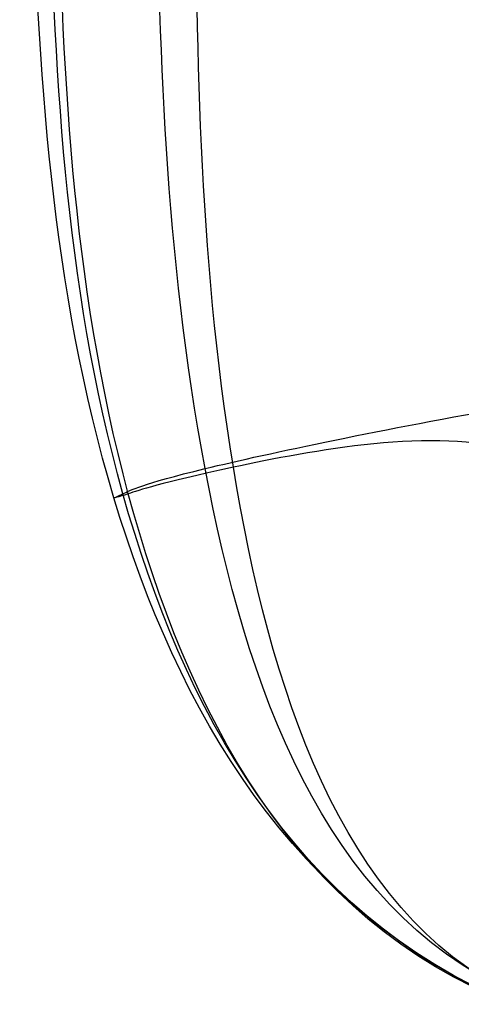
# Model space of a CAD drawing. Header units: millimetres. Extents: x -450 to 450, y -399 to 399.
# Tile 1 of 83: x -450 to -363, y -391 to -196. Entities that reach past the tile are written whole.
import ezdxf

# ---------------------------------------------------------------- set-up
doc = ezdxf.new("R2010")
doc.units = ezdxf.units.MM
doc.header["$MEASUREMENT"] = 0
doc.layers.add('Nakki', color=4, linetype='Continuous', true_color=0x00ffff)

msp = doc.modelspace()

# ---------------------------------------------------------------- linework, layer by layer
at = {"layer": 'Nakki'}
for points in [[(-352.5, -391.13, 546.77), (-396.27, -372.76, 546.18), (-441.62, -292.41, 544.94), (-448.83, -162.2, 544.17), (-450.39, -33.51, 543.72), (-449.6, 75.19, 544.17), (-441.64, 205.34, 544.94), (-396.32, 285.72, 546.38), (-352.5, 298.87, 546.76)], [(-352.5, -391.13, 630.8), (-396.17, -373.21, 628.68), (-439.64, -291.01, 629.37), (-445.16, -161.72, 630.48), (-445.88, -33.51, 630.35), (-445.38, 74.57, 630.36), (-440.02, 203.95, 629.88), (-394.12, 286.82, 629.57), (-352.5, 298.87, 630.8)], [(-352.5, -391.13, 442.11), (-396.02, -374.39, 441.97), (-438.4, -290.62, 434.8), (-443.37, -161.27, 434.64), (-444.25, -33.52, 434.78), (-443.43, 74.13, 434.5), (-438.68, 203.55, 435.36), (-393.9, 287.39, 442.05), (-352.5, 298.87, 442.49)], [(-352.5, -389.13, 366.87), (-386.78, -372.73, 359.33), (-414.72, -283, 350.37), (-415.23, -158.88, 351.21), (-416.74, -33.56, 351.75), (-415.11, 71.58, 351.1), (-415.38, 195.3, 351.18), (-380.73, 288.01, 359.13), (-350.75, 297.18, 364.98)], [(-352.5, -388.86, 698.65), (-390.35, -371.6, 703.24), (-420.39, -283.81, 706.61), (-423.62, -159.35, 707.42), (-423.88, -33.53, 707.56), (-423.17, 71.7, 707.33), (-419.81, 197.32, 706.77), (-382.09, 285.21, 703.16), (-352.5, 296.11, 698.4)], [(-352.5, -281.72, 321.73), (-367.03, -276.56, 323.38), (-418.9, -286.57, 343.03), (-430.22, -290.65, 430.83), (-432.02, -290.88, 553.02), (-430.6, -290.6, 627.8), (-423.75, -286.8, 712.08), (-377.87, -277.12, 743.56), (-352.5, -272.69, 749.03)]]:
    msp.add_open_spline(points, degree=3, dxfattribs=at)

doc.saveas('drawing.dxf')
